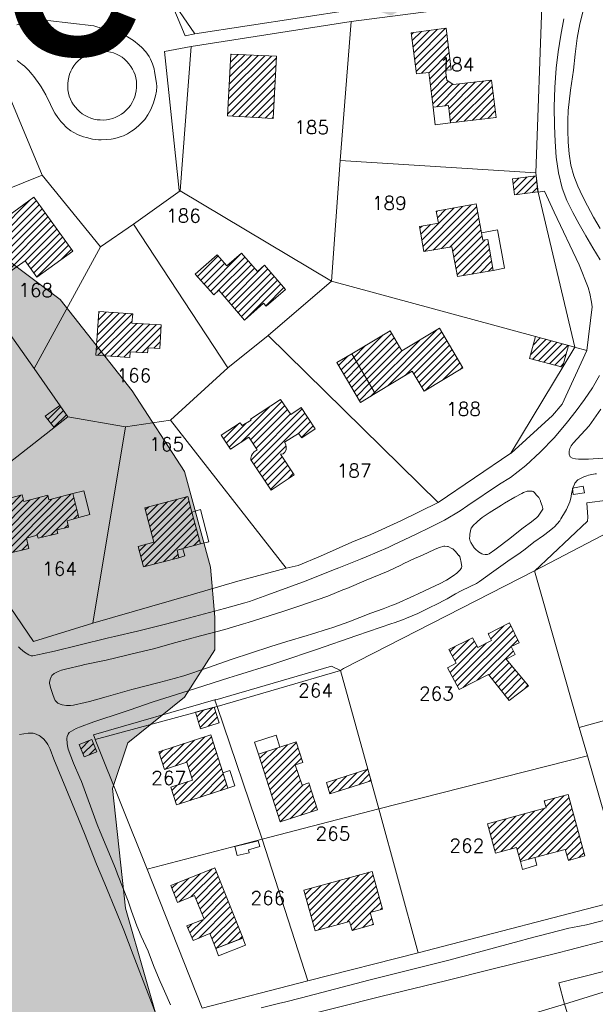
# Model space of a CAD drawing. Header units: metres. Extents: x 578835 to 593571, y 248557 to 255108.
# Tile 214 of 251: x 589724 to 589873, y 254416 to 254670. Entities that reach past the tile are written whole.
import ezdxf

# ---------------------------------------------------------------- set-up
doc = ezdxf.new("R2010")
doc.units = ezdxf.units.M
doc.linetypes.add('SOLID_LINE', pattern=[0])
for name, color, linetype, lineweight in [('Cad-BATIMENT_BATI_LEGER13', 7, 'SOLID_LINE', 0), ('Cad-BATIMENT_BATI_PRIVE12', 7, 'SOLID_LINE', 0), ('Cad-BATIMENT_BATI_PRIVE12_HACH', 7, 'SOLID_LINE', 0), ('Cad-PARCELLAIRE_PARCELLE1', 250, 'SOLID_LINE', 0), ('Cad-PARCELLAIRE_PARCELLE1_', 250, 'SOLID_LINE', 0), ('Cad-RESEAU_ROUT_LIMITE_DE_VOIE_P23', 8, 'SOLID_LINE', 0), ('Cad-TOPONYMIE_NUMERO_DE_PARCELL182', 250, 'SOLID_LINE', 0), ('PPRI global - contour', 152, 'Continuous', 5), ('PPRI global - hachures', 152, 'Continuous', 5)]:
    doc.layers.add(name, color=color, linetype=linetype, lineweight=lineweight)
doc.layers.add('PLU nom', color=7, linetype='Continuous')
doc.styles.get("Standard").update_dxf_attribs({"font": 'arialbd_0.ttf', "height": 50})
doc.styles.add('TEXTSTYLE_45_11', font='txt.shx', dxfattribs={"oblique": 50})

msp = doc.modelspace()

# ---------------------------------------------------------------- hatches: boundary and pattern name
at = {"layer": 'Cad-BATIMENT_BATI_PRIVE12_HACH', "ltscale": 0.4}
h = msp.add_hatch(dxfattribs=at)
h.set_pattern_fill('ANSI31', color=256, scale=0.4, style=0)
h.paths.add_polyline_path([(589829.82, 254656.21), (589826.64, 254655.83), (589825.26, 254666.41), (589834.21, 254667.61), (589835.53, 254656.91), (589834.05, 254656.79), (589834.43, 254654.25), (589836.02, 254653.06), (589845.97, 254654.23), (589847.11, 254644.63), (589835.37, 254643.19), (589834.83, 254647.71), (589830.9, 254647.27)])
h = msp.add_hatch(dxfattribs=at)
h.set_pattern_fill('ANSI31', color=256, scale=0.4, style=0)
h.paths.add_polyline_path([(589777.94, 254645.02), (589789.7, 254644.35), (589790.49, 254660.36), (589778.74, 254660.92)])
h = msp.add_hatch(dxfattribs=at)
h.set_pattern_fill('ANSI31', color=256, scale=0.4, style=0)
h.paths.add_polyline_path([(589857.89, 254625.47), (589857.46, 254629.56), (589851.34, 254628.82), (589851.85, 254624.73)])
h = msp.add_hatch(dxfattribs=at)
h.set_pattern_fill('ANSI31', color=256, scale=0.4, style=0)
h.paths.add_polyline_path([(589728.79, 254603.53), (589738.03, 254610.22), (589727.96, 254624.08), (589714.06, 254613.99), (589721.06, 254604.33), (589725.72, 254607.73)])
h = msp.add_hatch(dxfattribs=at)
h.set_pattern_fill('ANSI31', color=256, scale=0.4, style=0)
h.paths.add_polyline_path([(589846.33, 254605.2), (589844.99, 254613.23), (589843.69, 254613.01), (589843.37, 254614.88), (589842, 254622.34), (589831.69, 254620.47), (589832.27, 254617.39), (589827.4, 254616.54), (589828.53, 254610.06), (589835.75, 254611.33), (589837.14, 254603.65)])
h = msp.add_hatch(dxfattribs=at)
h.set_pattern_fill('ANSI31', color=256, scale=0.4, style=0)
h.paths.add_polyline_path([(589769.6, 254604.3), (589774.34, 254598.91), (589775.64, 254600.13), (589782.3, 254592.45), (589787.21, 254596.76), (589787.84, 254596.03), (589792.84, 254600.35), (589787.45, 254606.58), (589785.6, 254604.98), (589781.51, 254609.66), (589777.75, 254606.43), (589775.28, 254609.24)])
h = msp.add_hatch(dxfattribs=at)
h.set_pattern_fill('ANSI31', color=256, scale=0.4, style=0)
h.paths.add_polyline_path([(589753.27, 254591.66), (589753.49, 254594.02), (589744.78, 254594.62), (589744.01, 254583.41), (589752.71, 254582.81), (589752.83, 254584.27), (589757.31, 254583.98), (589757.44, 254585.33), (589760.42, 254585.13), (589760.82, 254591.19)])
h = msp.add_hatch(dxfattribs=at)
h.set_pattern_fill('ANSI31', color=256, scale=0.4, style=0)
h.paths.add_polyline_path([(589838.55, 254580.13), (589832.5, 254590.33), (589822.86, 254584.5), (589819.78, 254589.71), (589809.9, 254583.74), (589815.95, 254573.54), (589825.53, 254579.26), (589828.59, 254574.17)])
h = msp.add_hatch(dxfattribs=at)
h.set_pattern_fill('ANSI31', color=256, scale=0.4, style=0)
h.paths.add_polyline_path([(589865.76, 254585.89), (589857.24, 254588.18), (589855.73, 254582.59), (589864.26, 254580.3)])
h = msp.add_hatch(dxfattribs=at)
h.set_pattern_fill('ANSI31', color=256, scale=0.4, style=0)
h.paths.add_polyline_path([(589806.05, 254581.51), (589809.9, 254583.74), (589815.95, 254573.54), (589812.19, 254571.23)])
h = msp.add_hatch(dxfattribs=at)
h.set_pattern_fill('ANSI31', color=256, scale=0.4, style=0)
h.paths.add_polyline_path([(589736.77, 254567.53), (589734.71, 254570.48), (589730.91, 254567.7), (589733.21, 254564.77)])
h = msp.add_hatch(dxfattribs=at)
h.set_pattern_fill('ANSI31', color=256, scale=0.4, style=0)
h.paths.add_polyline_path([(589785.53, 254559.05), (589784.75, 254558.54), (589784.3, 254558.05), (589784.09, 254557.59), (589783.9, 254556.91), (589783.94, 254556.47), (589789.13, 254548.65), (589795.06, 254552.61), (589791.56, 254557.89), (589792.21, 254558.05), (589792.67, 254558.43), (589793.04, 254559.02), (589793.06, 254559.68), (589792.92, 254560.45), (589792.62, 254560.98), (589796.22, 254563.29), (589797.06, 254562.14), (589800.49, 254564.44), (589796.89, 254569.93), (589794.25, 254568.14), (589791.52, 254572.04), (589783.8, 254566.93), (589783.98, 254566.72), (589781.71, 254565.3), (589781.16, 254566.03), (589776.24, 254562.84), (589778.67, 254559.25), (589783.36, 254562.33)])
h = msp.add_hatch(dxfattribs=at)
h.set_pattern_fill('ANSI31', color=256, scale=0.4, style=0)
h.paths.add_polyline_path([(589738.02, 254547.79), (589731.9, 254546.16), (589731.64, 254547.37), (589725.43, 254545.73), (589724.96, 254547.47), (589718.1, 254545.66), (589718.58, 254543.92), (589716.89, 254543.44), (589719.83, 254531.98), (589726.69, 254533.68), (589726.06, 254536.31), (589728.88, 254537.09), (589729.11, 254536.33), (589734.19, 254537.54), (589733.96, 254538.41), (589736.95, 254539.12), (589736.56, 254540.76), (589739.63, 254541.58)])
h = msp.add_hatch(dxfattribs=at)
h.set_pattern_fill('ANSI31', color=256, scale=0.4, style=0)
h.paths.add_polyline_path([(589768.75, 254543.03), (589767.67, 254547.06), (589756.63, 254544.13), (589758.94, 254535.29), (589754.91, 254534.17), (589756.26, 254528.93), (589765.39, 254531.27), (589764.89, 254533.22), (589766.74, 254533.72), (589770.93, 254534.86)])
h = msp.add_hatch(dxfattribs=at)
h.set_pattern_fill('ANSI31', color=256, scale=0.4, style=0)
h.paths.add_polyline_path([(589849.75, 254505.17), (589852.04, 254506.37), (589851.04, 254508.4), (589853.1, 254509.35), (589850.53, 254514.49), (589845.08, 254511.68), (589845.97, 254509.98), (589842.41, 254508.12), (589841.04, 254510.67), (589834.96, 254507.6), (589836.82, 254504.08), (589834.61, 254502.89), (589837.56, 254497.34), (589845.14, 254501.21), (589850.48, 254494.53), (589855.44, 254498.29)])
h = msp.add_hatch(dxfattribs=at)
h.set_pattern_fill('ANSI31', color=256, scale=0.4, style=0)
h.paths.add_polyline_path([(589775.73, 254488.77), (589774.49, 254492.79), (589769.65, 254491.49), (589770.92, 254487.25)])
h = msp.add_hatch(dxfattribs=at)
h.set_pattern_fill('ANSI31', color=256, scale=0.4, style=0)
h.paths.add_polyline_path([(589742.97, 254484.45), (589739.7, 254483.16), (589740.95, 254480.04), (589744.22, 254481.32)])
h = msp.add_hatch(dxfattribs=at)
h.set_pattern_fill('ANSI31', color=256, scale=0.4, style=0)
h.paths.add_polyline_path([(589764.74, 254467.66), (589777.98, 254471.91), (589773.6, 254485.69), (589760.21, 254481.33), (589761.66, 254476.77), (589767.44, 254478.6), (589768.9, 254474.04), (589763.29, 254472.22)])
h = msp.add_hatch(dxfattribs=at)
h.set_pattern_fill('ANSI31', color=256, scale=0.4, style=0)
h.paths.add_polyline_path([(589797.11, 254472.74), (589795.36, 254477.95), (589797.35, 254478.56), (589795.59, 254483.87), (589791.42, 254482.51), (589785.89, 254480.71), (589791.48, 254463.24), (589801.11, 254466.39), (589798.87, 254473.33)])
h = msp.add_hatch(dxfattribs=at)
h.set_pattern_fill('ANSI31', color=256, scale=0.4, style=0)
h.paths.add_polyline_path([(589804.31, 254470.45), (589814.91, 254473.8), (589814.07, 254476.85), (589803.4, 254473.38)])
h = msp.add_hatch(dxfattribs=at)
h.set_pattern_fill('ANSI31', color=256, scale=0.4, style=0)
h.paths.add_polyline_path([(589870.02, 254454.49), (589865.72, 254470.29), (589859.51, 254468.65), (589859.99, 254466.91), (589844.93, 254462.74), (589846.96, 254455.21), (589852.37, 254456.67), (589853.41, 254453.08), (589857.12, 254454.06), (589864.93, 254456.17), (589865.75, 254453.34)])
h = msp.add_hatch(dxfattribs=at)
h.set_pattern_fill('ANSI31', color=256, scale=0.4, style=0)
h.paths.add_polyline_path([(589774.6, 254451.44), (589763.27, 254446.92), (589765.05, 254442.5), (589769.43, 254444.32), (589771.93, 254438.18), (589767.46, 254436.46), (589769.01, 254432.69), (589773.39, 254434.51), (589774.87, 254430.63), (589781.89, 254433.45)])
h = msp.add_hatch(dxfattribs=at)
h.set_pattern_fill('ANSI31', color=256, scale=0.4, style=0)
h.paths.add_polyline_path([(589815.55, 254436.85), (589814.63, 254439.89), (589817.85, 254440.83), (589815.14, 254450.52), (589797.58, 254445.69), (589800.45, 254435.23), (589809.3, 254437.65), (589810, 254435.26)])
at = {"layer": 'PPRI global - hachures', "ltscale": 0.4}
h = msp.add_hatch(dxfattribs=at)
h.set_pattern_fill('ANSI36', color=256, scale=2, style=0)
h.paths.add_polyline_path([(589867.73, 254209.52), (589862.12, 254225.78), (589839.13, 254252.12), (589793.71, 254331.72), (589779.69, 254358.07), (589761.74, 254405.72), (589751.65, 254441.03), (589748.28, 254471.86), (589752.21, 254483.63), (589766.79, 254495.41), (589774.63, 254507.53), (589774.63, 254515.94), (589773.51, 254528.83), (589766.78, 254553.5), (589753.32, 254574.24), (589734.82, 254597.78), (589712.94, 254614.04), (589679.3, 254634.22), (589664.16, 254642.06), (589645.09, 254653.84), (589631.07, 254669.53), (589626.03, 254696.61), (589626.03, 254714.55), (589629.4, 254729.12), (589637.25, 254742.58), (589650.15, 254759.39), (589671.46, 254776.21), (589678.19, 254782.38), (589691.09, 254798.07), (589702.86, 254802), (589728.66, 254801.44), (589751.09, 254794.71), (589772.4, 254786.86), (589785.3, 254776.21), (589792.03, 254762.2), (589790.91, 254745.38), (589781.93, 254730.8), (589769.04, 254728.56), (589762.31, 254719.03), (589764.55, 254710.06), (589776.33, 254706.7), (589795.39, 254703.9), (589800.44, 254690.44), (589804.37, 254676.43), (589820.07, 254670.83), (589835.21, 254679.79), (589854.28, 254699.41), (589866.61, 254731.37), (589871.1, 254763.32), (589863.81, 254799.19), (589853.71, 254829.46), (589841.38, 254852.45), (589817.82, 254868.14), (589798.2, 254882.16), (589788.66, 254912.99), (589788.1, 254932.61), (589796.51, 254952.22), (589807.17, 254965.12), (589820.07, 254976.33), (589835.21, 254989.78), (589849.79, 254992.58), (589862.13, 254990.34), (589872.78, 254979.69), (589872.78, 254966.24), (589861.57, 254953.91), (589860.44, 254941.01), (589863.81, 254924.2), (589877.27, 254910.18), (589891.85, 254902.9), (589908.11, 254891.12), (589921.57, 254879.91), (589938.39, 254878.79), (589955.22, 254875.43), (589979.89, 254862.54), (589989.43, 254853.01), (589999.52, 254842.92), (590009.05, 254836.19), (590030.36, 254836.19), (590070.18, 254842.36), (590082.52, 254844.04), (590079.3, 254858.47), (590075.1, 254875.14), (590073.23, 254890.46), (590067.89, 254908.87), (590060.01, 254935.76), (590057.87, 254947.04), (590055.52, 254958.17), (590054.24, 254970.76), (590052.86, 254978.58), (590046.39, 254997.3), (590033.57, 255034.83), (590023.88, 255060.83), (590021.74, 255066.48), (590015.07, 255080.12), (590006.83, 255091.45), (589999.43, 255100.88), (589954.56, 255082.38), (589909.7, 255061.08), (589876.05, 255040.9), (589829.51, 255015.12), (589812.12, 254999.98), (589802.03, 254978.68), (589777.92, 254947.29), (589754.29, 254925.39), (589732.98, 254912.5), (589718.4, 254901.28), (589707.18, 254877.74), (589696.43, 254864.8), (589665.59, 254857.52), (589645.96, 254862), (589631.82, 254871.08), (589625.14, 254876.25), (589594.9, 254899.64), (589546.14, 254936.69), (589528.59, 254939.61), (589485.68, 254935.71), (589455.45, 254930.84), (589457.4, 254917.19), (589271.45, 254843.83), (589174.92, 254806.04), (589453.41, 253863.98), (589983.36, 253879.56), (589972.58, 253909.07), (589973.14, 253938.22), (589964.73, 253960.64), (589906.95, 254046.02), (589873.87, 254088.06), (589868.26, 254111.6), (589873.87, 254171.02)])

# ---------------------------------------------------------------- linework, layer by layer
at = {"layer": 'Cad-BATIMENT_BATI_LEGER13'}
for points in [[(589830.9, 254647.27), (589834.83, 254647.71), (589835.37, 254643.19), (589831.45, 254642.75), (589830.9, 254647.27), (589830.9, 254647.27)], [(589830.9, 254647.27), (589834.83, 254647.71), (589835.37, 254643.19), (589831.45, 254642.75), (589830.9, 254647.27), (589830.9, 254647.27)], [(589849.25, 254605.79), (589847.5, 254615.68), (589843.37, 254614.88), (589843.69, 254613.01), (589844.99, 254613.23), (589846.33, 254605.2), (589849.25, 254605.79), (589849.25, 254605.79)], [(589849.25, 254605.79), (589847.5, 254615.68), (589843.37, 254614.88), (589843.69, 254613.01), (589844.99, 254613.23), (589846.33, 254605.2), (589849.25, 254605.79), (589849.25, 254605.79)], [(589742.44, 254542.37), (589740.85, 254548.48), (589738.02, 254547.79), (589739.63, 254541.58), (589739.63, 254541.58), (589742.44, 254542.37), (589742.44, 254542.37)], [(589742.44, 254542.37), (589740.85, 254548.48), (589738.02, 254547.79), (589739.63, 254541.58), (589739.63, 254541.58), (589742.44, 254542.37), (589742.44, 254542.37)], [(589869.87, 254548), (589869.56, 254549.65), (589866.8, 254549.19), (589867.02, 254547.54), (589869.87, 254548), (589869.87, 254548)], [(589869.87, 254548), (589869.56, 254549.65), (589866.8, 254549.19), (589867.02, 254547.54), (589869.87, 254548), (589869.87, 254548)], [(589773.12, 254535.37), (589770.93, 254543.65), (589768.75, 254543.03), (589770.93, 254534.86), (589773.12, 254535.37), (589773.12, 254535.37)], [(589773.12, 254535.37), (589770.93, 254543.65), (589768.75, 254543.03), (589770.93, 254534.86), (589773.12, 254535.37), (589773.12, 254535.37)], [(589766.91, 254531.72), (589766.42, 254533.58), (589764.89, 254533.22), (589765.39, 254531.27), (589766.91, 254531.72), (589766.91, 254531.72)], [(589766.91, 254531.72), (589766.42, 254533.58), (589764.89, 254533.22), (589765.39, 254531.27), (589766.91, 254531.72), (589766.91, 254531.72)], [(589791.42, 254482.51), (589790.42, 254485.55), (589784.88, 254483.75), (589785.89, 254480.71), (589791.42, 254482.51), (589791.42, 254482.51)], [(589791.42, 254482.51), (589790.42, 254485.55), (589784.88, 254483.75), (589785.89, 254480.71), (589791.42, 254482.51), (589791.42, 254482.51)], [(589779.83, 254472.51), (589778.5, 254476.52), (589776.73, 254475.93), (589777.98, 254471.91), (589779.83, 254472.51), (589779.83, 254472.51)], [(589779.83, 254472.51), (589778.5, 254476.52), (589776.73, 254475.93), (589777.98, 254471.91), (589779.83, 254472.51), (589779.83, 254472.51)], [(589783.27, 254456.08), (589786.25, 254456.89), (589785.79, 254458.41), (589779.82, 254456.9), (589780.43, 254454.61), (589783.5, 254455.32), (589783.27, 254456.08), (589783.27, 254456.08)], [(589783.27, 254456.08), (589786.25, 254456.89), (589785.79, 254458.41), (589779.82, 254456.9), (589780.43, 254454.61), (589783.5, 254455.32), (589783.27, 254456.08), (589783.27, 254456.08)], [(589857.61, 254452.1), (589857.12, 254454.06), (589853.41, 254453.08), (589853.91, 254451), (589857.61, 254452.1), (589857.61, 254452.1)], [(589857.61, 254452.1), (589857.12, 254454.06), (589853.41, 254453.08), (589853.91, 254451), (589857.61, 254452.1), (589857.61, 254452.1)], [(589782.54, 254431.49), (589781.81, 254433.33), (589774.87, 254430.63), (589775.6, 254428.78), (589782.54, 254431.49), (589782.54, 254431.49)], [(589782.54, 254431.49), (589781.81, 254433.33), (589774.87, 254430.63), (589775.6, 254428.78), (589782.54, 254431.49), (589782.54, 254431.49)]]:
    msp.add_lwpolyline(points, close=True, dxfattribs=at)
at = {"layer": 'Cad-BATIMENT_BATI_PRIVE12'}
for points in [[(589829.82, 254656.21), (589826.64, 254655.83), (589825.26, 254666.41), (589834.21, 254667.61), (589835.53, 254656.91), (589834.05, 254656.79), (589834.43, 254654.25), (589836.02, 254653.06), (589845.97, 254654.23), (589847.11, 254644.63), (589835.37, 254643.19), (589834.83, 254647.71), (589830.9, 254647.27), (589829.82, 254656.21), (589829.82, 254656.21)], [(589777.94, 254645.02), (589789.7, 254644.35), (589790.49, 254660.36), (589778.74, 254660.92), (589777.94, 254645.02), (589777.94, 254645.02)], [(589857.89, 254625.47), (589857.46, 254629.56), (589851.34, 254628.82), (589851.85, 254624.73), (589857.89, 254625.47), (589857.89, 254625.47)], [(589728.79, 254603.53), (589738.03, 254610.22), (589727.96, 254624.08), (589714.06, 254613.99), (589721.06, 254604.33), (589725.72, 254607.73), (589728.79, 254603.53), (589728.79, 254603.53)], [(589846.33, 254605.2), (589844.99, 254613.23), (589843.69, 254613.01), (589843.37, 254614.88), (589842, 254622.34), (589831.69, 254620.47), (589832.27, 254617.39), (589827.4, 254616.54), (589828.53, 254610.06), (589835.75, 254611.33), (589837.14, 254603.65), (589846.33, 254605.2), (589846.33, 254605.2)], [(589769.6, 254604.3), (589774.34, 254598.91), (589775.64, 254600.13), (589782.3, 254592.45), (589787.21, 254596.76), (589787.84, 254596.03), (589792.84, 254600.35), (589787.45, 254606.58), (589785.6, 254604.98), (589781.51, 254609.66), (589777.75, 254606.43), (589775.28, 254609.24), (589769.6, 254604.3), (589769.6, 254604.3)], [(589753.27, 254591.66), (589753.49, 254594.02), (589744.78, 254594.62), (589744.01, 254583.41), (589752.71, 254582.81), (589752.83, 254584.27), (589757.31, 254583.98), (589757.44, 254585.33), (589760.42, 254585.13), (589760.82, 254591.19), (589753.27, 254591.66), (589753.27, 254591.66)], [(589838.55, 254580.13), (589832.5, 254590.33), (589822.86, 254584.5), (589819.78, 254589.71), (589809.9, 254583.74), (589815.95, 254573.54), (589825.53, 254579.26), (589828.59, 254574.17), (589838.55, 254580.13), (589838.55, 254580.13)], [(589865.76, 254585.89), (589857.24, 254588.18), (589855.73, 254582.59), (589864.26, 254580.3), (589865.76, 254585.89), (589865.76, 254585.89)], [(589806.05, 254581.51), (589809.9, 254583.74), (589815.95, 254573.54), (589812.19, 254571.23), (589806.05, 254581.51), (589806.05, 254581.51)], [(589736.77, 254567.53), (589734.71, 254570.48), (589730.91, 254567.7), (589733.21, 254564.77), (589736.77, 254567.53), (589736.77, 254567.53)], [(589785.53, 254559.05), (589784.75, 254558.54), (589784.3, 254558.05), (589784.09, 254557.59), (589783.9, 254556.91), (589783.94, 254556.47), (589789.13, 254548.65), (589795.06, 254552.61), (589791.56, 254557.89), (589792.21, 254558.05), (589792.67, 254558.43), (589793.04, 254559.02), (589793.06, 254559.68), (589792.92, 254560.45), (589792.62, 254560.98), (589796.22, 254563.29), (589797.06, 254562.14), (589800.49, 254564.44), (589796.89, 254569.93), (589794.25, 254568.14), (589791.52, 254572.04), (589783.8, 254566.93), (589783.98, 254566.72), (589781.71, 254565.3), (589781.16, 254566.03), (589776.24, 254562.84), (589778.67, 254559.25), (589783.36, 254562.33), (589785.53, 254559.05), (589785.53, 254559.05)], [(589738.02, 254547.79), (589731.9, 254546.16), (589731.64, 254547.37), (589725.43, 254545.73), (589724.96, 254547.47), (589718.1, 254545.66), (589718.58, 254543.92), (589716.89, 254543.44), (589719.83, 254531.98), (589726.69, 254533.68), (589726.06, 254536.31), (589728.88, 254537.09), (589729.11, 254536.33), (589734.19, 254537.54), (589733.96, 254538.41), (589736.95, 254539.12), (589736.56, 254540.76), (589739.63, 254541.58), (589738.02, 254547.79), (589738.02, 254547.79)], [(589768.75, 254543.03), (589767.67, 254547.06), (589756.63, 254544.13), (589758.94, 254535.29), (589754.91, 254534.17), (589756.26, 254528.93), (589765.39, 254531.27), (589764.89, 254533.22), (589766.74, 254533.72), (589770.93, 254534.86), (589768.75, 254543.03), (589768.75, 254543.03)], [(589849.75, 254505.17), (589852.04, 254506.37), (589851.04, 254508.4), (589853.1, 254509.35), (589850.53, 254514.49), (589845.08, 254511.68), (589845.97, 254509.98), (589842.41, 254508.12), (589841.04, 254510.67), (589834.96, 254507.6), (589836.82, 254504.08), (589834.61, 254502.89), (589837.56, 254497.34), (589845.14, 254501.21), (589850.48, 254494.53), (589855.44, 254498.29), (589849.75, 254505.17), (589849.75, 254505.17)], [(589775.73, 254488.77), (589774.49, 254492.79), (589769.65, 254491.49), (589770.92, 254487.25), (589775.73, 254488.77), (589775.73, 254488.77)], [(589742.97, 254484.45), (589739.7, 254483.16), (589740.95, 254480.04), (589744.22, 254481.32), (589742.97, 254484.45), (589742.97, 254484.45)], [(589764.74, 254467.66), (589777.98, 254471.91), (589773.6, 254485.69), (589760.21, 254481.33), (589761.66, 254476.77), (589767.44, 254478.6), (589768.9, 254474.04), (589763.29, 254472.22), (589764.74, 254467.66), (589764.74, 254467.66)], [(589797.11, 254472.74), (589795.36, 254477.95), (589797.35, 254478.56), (589795.59, 254483.87), (589791.42, 254482.51), (589791.42, 254482.51), (589785.89, 254480.71), (589791.48, 254463.24), (589801.11, 254466.39), (589798.87, 254473.33), (589797.11, 254472.74), (589797.11, 254472.74)], [(589804.31, 254470.45), (589814.91, 254473.8), (589814.07, 254476.85), (589803.4, 254473.38), (589804.31, 254470.45), (589804.31, 254470.45)], [(589870.02, 254454.49), (589865.72, 254470.29), (589859.51, 254468.65), (589859.99, 254466.91), (589844.93, 254462.74), (589846.96, 254455.21), (589852.37, 254456.67), (589853.41, 254453.08), (589857.12, 254454.06), (589864.93, 254456.17), (589865.75, 254453.34), (589870.02, 254454.49), (589870.02, 254454.49)], [(589774.6, 254451.44), (589763.27, 254446.92), (589765.05, 254442.5), (589769.43, 254444.32), (589771.93, 254438.18), (589767.46, 254436.46), (589769.01, 254432.69), (589773.39, 254434.51), (589774.87, 254430.63), (589781.89, 254433.45), (589774.6, 254451.44), (589774.6, 254451.44)], [(589815.55, 254436.85), (589814.63, 254439.89), (589817.85, 254440.83), (589815.14, 254450.52), (589797.58, 254445.69), (589800.45, 254435.23), (589809.3, 254437.65), (589810, 254435.26), (589815.55, 254436.85), (589815.55, 254436.85)]]:
    msp.add_lwpolyline(points, close=True, dxfattribs=at)
at = {"layer": 'Cad-PARCELLAIRE_PARCELLE1'}
for points in [[(589762.52, 254676.39), (589769.49, 254666.16), (589809.92, 254672.36), (589813.12, 254716.44), (589760.2, 254714.64), (589761.39, 254677.18), (589761.47, 254676.18), (589762.52, 254676.39), (589762.52, 254676.39)], [(589857.39, 254630.33), (589859, 254675.73), (589809.76, 254669.34), (589806.94, 254633.54), (589857.39, 254630.33), (589857.39, 254630.33)], [(589809.76, 254669.34), (589806.94, 254633.54), (589804.7, 254602.47), (589765.72, 254625.71), (589768.53, 254662.85), (589809.76, 254669.34), (589809.76, 254669.34)], [(589730.11, 254629.73), (589717.32, 254660.3), (589687.28, 254655.87), (589700.31, 254617.73), (589700.71, 254617.88), (589730.11, 254629.73), (589730.11, 254629.73)], [(589804.7, 254602.47), (589806.94, 254633.54), (589857.39, 254630.33), (589857.46, 254629.56), (589857.98, 254625.37), (589867.37, 254585.47), (589804.7, 254602.47), (589804.7, 254602.47)], [(589730.11, 254629.73), (589700.71, 254617.88), (589720.85, 254590.16), (589728.06, 254579.95), (589745.19, 254611.27), (589730.11, 254629.73), (589730.11, 254629.73)], [(589765.72, 254625.71), (589753.68, 254617.11), (589777.99, 254580.15), (589788.4, 254588.5), (589804.7, 254602.47), (589765.72, 254625.71), (589765.72, 254625.71)], [(589728.06, 254579.95), (589736.77, 254567.53), (589751.65, 254565), (589763.22, 254566.64), (589777.99, 254580.15), (589753.68, 254617.11), (589745.19, 254611.27), (589728.06, 254579.95), (589728.06, 254579.95)], [(589832.17, 254545.49), (589850.95, 254558.22), (589867.37, 254585.47), (589804.7, 254602.47), (589788.4, 254588.5), (589832.17, 254545.49), (589832.17, 254545.49)], [(589720.85, 254590.16), (589691.05, 254574.26), (589705.23, 254542.9), (589736.77, 254567.53), (589728.06, 254579.95), (589720.85, 254590.16), (589720.85, 254590.16)], [(589793.06, 254528.58), (589796.12, 254529.29), (589801.86, 254531.67), (589809.96, 254535.26), (589814.82, 254537.22), (589822.6, 254540.78), (589832.17, 254545.49), (589788.4, 254588.5), (589777.99, 254580.15), (589763.22, 254566.64), (589793.06, 254528.58), (589793.06, 254528.58)], [(589705.23, 254542.9), (589727.9, 254509.7), (589743.23, 254514.46), (589751.65, 254565), (589736.77, 254567.53), (589705.23, 254542.9), (589705.23, 254542.9)], [(589763.22, 254566.64), (589751.65, 254565), (589743.23, 254514.46), (589768.58, 254521.73), (589780.56, 254525.19), (589793.06, 254528.58), (589763.22, 254566.64), (589763.22, 254566.64)], [(589917.72, 254539.56), (589897.63, 254549.12), (589856.98, 254527.86), (589868.54, 254487.59), (589911.87, 254499.49), (589917.72, 254539.56), (589917.72, 254539.56)], [(589856.98, 254527.86), (589807.76, 254502.73), (589807.06, 254502.23), (589816.91, 254466.61), (589870.64, 254480.29), (589868.54, 254487.59), (589856.98, 254527.86), (589856.98, 254527.86)], [(589807.06, 254502.23), (589775.22, 254492.96), (589786.83, 254458.83), (589816.91, 254466.61), (589807.06, 254502.23), (589807.06, 254502.23)], [(589870.64, 254480.29), (589881.24, 254443.62), (589925.93, 254455.09), (589911.87, 254499.49), (589868.54, 254487.59), (589870.64, 254480.29), (589870.64, 254480.29)], [(589775.22, 254492.96), (589743.78, 254484.51), (589757.24, 254451.09), (589786.83, 254458.83), (589775.22, 254492.96), (589775.22, 254492.96)], [(589816.91, 254466.61), (589827.05, 254429.56), (589881.24, 254443.62), (589870.64, 254480.29), (589816.91, 254466.61), (589816.91, 254466.61)], [(589786.83, 254458.83), (589816.91, 254466.61), (589827.05, 254429.56), (589798.56, 254422.37), (589786.83, 254458.83), (589786.83, 254458.83)], [(589757.24, 254451.09), (589771.39, 254415.28), (589798.56, 254422.37), (589786.83, 254458.83), (589757.24, 254451.09), (589757.24, 254451.09)], [(589900.25, 254427.28), (589864.75, 254416.36), (589882.68, 254360.13), (589918, 254371.48), (589900.25, 254427.28), (589900.25, 254427.28)], [(589847.43, 254349.24), (589882.68, 254360.13), (589864.75, 254416.36), (589829.38, 254405.8), (589837.56, 254379.29), (589847.43, 254349.24), (589847.43, 254349.24)]]:
    msp.add_lwpolyline(points, close=True, dxfattribs=at)
msp.add_lwpolyline([(589900.25, 254427.28), (589864.75, 254416.36), (589829.38, 254405.8)], dxfattribs=at)
at = {"layer": 'Cad-PARCELLAIRE_PARCELLE1_'}
for points in [[(589705.23, 254542.9), (589727.9, 254509.7), (589743.23, 254514.46), (589768.58, 254521.73), (589780.56, 254525.19), (589793.06, 254528.58), (589796.12, 254529.29), (589801.86, 254531.67), (589809.96, 254535.26), (589814.82, 254537.22), (589822.6, 254540.78), (589832.17, 254545.49), (589850.95, 254558.22), (589867.37, 254585.47), (589857.98, 254625.37), (589857.39, 254630.33), (589859, 254675.73), (589809.76, 254669.34), (589768.53, 254662.85), (589765.72, 254625.71), (589753.68, 254617.11), (589745.19, 254611.27), (589730.11, 254629.73), (589730.11, 254629.73), (589730.11, 254629.73), (589717.32, 254660.3)], [(589762.52, 254676.39), (589769.49, 254666.16), (589809.92, 254672.36)]]:
    msp.add_lwpolyline(points, dxfattribs=at)
msp.add_lwpolyline([(589917.72, 254539.56), (589897.63, 254549.12), (589856.98, 254527.86), (589807.76, 254502.73), (589807.06, 254502.23), (589775.22, 254492.96), (589743.78, 254484.51), (589757.24, 254451.09), (589771.39, 254415.28), (589798.56, 254422.37), (589827.05, 254429.56), (589881.24, 254443.62), (589925.93, 254455.09), (589956.06, 254474.02), (589956.6, 254475.4), (589963.95, 254515.15), (589963.84, 254515.59), (589917.72, 254539.56), (589917.72, 254539.56)], close=True, dxfattribs=at)
at = {"layer": 'Cad-RESEAU_ROUT_LIMITE_DE_VOIE_P23'}
for points in [[(589762.51, 254676.33), (589766.95, 254665.66), (589769.52, 254666.15)], [(589869.64, 254672.38), (589868.71, 254668.71), (589867.99, 254664.99), (589867.46, 254660.9), (589867.03, 254656.79), (589866.25, 254651.62), (589865.67, 254646.44), (589865.58, 254643.87), (589865.57, 254641.3), (589865.68, 254638.29), (589865.91, 254635.28), (589866.39, 254632.3), (589867.17, 254629.58), (589868.21, 254626.96), (589869.4, 254624.39), (589870.65, 254621.87), (589872.22, 254618.91), (589873.92, 254616.03)], [(589723.61, 254668.43), (589724.49, 254668.58), (589727.99, 254669.08), (589728.38, 254669.12), (589729.93, 254669.24), (589731.63, 254669.58), (589743.45, 254668.21), (589743.95, 254668.01), (589745.36, 254667.56), (589747.05, 254667.04), (589748.8, 254666.64), (589749.24, 254666.56), (589750.45, 254666.2), (589751.59, 254665.69), (589752.14, 254665.39), (589753.68, 254664.39), (589755.14, 254663.26), (589755.83, 254662.64), (589756.84, 254661.53), (589757.69, 254660.31), (589758.07, 254659.66), (589758.59, 254658.43), (589758.96, 254657.13), (589759.1, 254656.47), (589759.64, 254653.4), (589759.67, 254652.61), (589759.59, 254651.4), (589759.35, 254650.19), (589759.19, 254649.6), (589758.82, 254648.34), (589758.35, 254647.1), (589758.06, 254646.51), (589757.38, 254645.26), (589756.57, 254644.08), (589756.11, 254643.53), (589755, 254642.45), (589753.81, 254641.49), (589753.18, 254641.04), (589752.17, 254640.42), (589751.08, 254639.91), (589750.53, 254639.69), (589749.49, 254639.35), (589748.42, 254639.11), (589747.88, 254639.02), (589745.34, 254638.82), (589744.69, 254638.85), (589743.1, 254639.06), (589741.53, 254639.42), (589740.76, 254639.65), (589739.43, 254640.16), (589738.15, 254640.83), (589737.56, 254641.21), (589736.45, 254642.06), (589735.44, 254643.03), (589734.97, 254643.55), (589734.15, 254644.61), (589733.43, 254645.74), (589733.1, 254646.31), (589732.29, 254647.95), (589731.12, 254650.42), (589729.9, 254652.49), (589729.56, 254652.99), (589728.02, 254655.17), (589727.6, 254655.68), (589726.6, 254656.76), (589725.55, 254657.8), (589724.98, 254658.28), (589723.7, 254659.28)], [(589873.91, 254608), (589872.07, 254611.05), (589870.22, 254614.11), (589868.53, 254617.1), (589866.87, 254620.13), (589865.36, 254623.24), (589864.14, 254626.45), (589863.18, 254630.38), (589862.62, 254634.37), (589862.32, 254638.39), (589862.13, 254642.42), (589862.04, 254647.37), (589862.23, 254652.34), (589862.62, 254657.28), (589863.11, 254661.54), (589863.76, 254665.77), (589864.61, 254669.98)], [(589754.07, 254655.56), (589753.78, 254656.33), (589753.41, 254657.07), (589753, 254657.77), (589752.5, 254658.43), (589751.97, 254659.04), (589751.37, 254659.6), (589750.72, 254660.11), (589750.02, 254660.55), (589749.29, 254660.92), (589748.52, 254661.23), (589747.74, 254661.46), (589746.93, 254661.62), (589746.11, 254661.71), (589745.3, 254661.71), (589744.48, 254661.65), (589743.67, 254661.51), (589742.88, 254661.29), (589742.11, 254661), (589741.37, 254660.64), (589740.67, 254660.21), (589740.01, 254659.73), (589739.39, 254659.19), (589738.83, 254658.59), (589738.33, 254657.94), (589737.88, 254657.24), (589737.52, 254656.51), (589737.2, 254655.75), (589736.98, 254654.95), (589736.81, 254654.16), (589736.74, 254653.34), (589736.72, 254652.52), (589736.79, 254651.69), (589736.93, 254650.89), (589737.14, 254650.1), (589737.44, 254649.33), (589737.8, 254648.58), (589738.21, 254647.89), (589738.71, 254647.23), (589739.24, 254646.62), (589739.85, 254646.06), (589740.49, 254645.55), (589741.2, 254645.11), (589741.92, 254644.73), (589742.69, 254644.43), (589743.47, 254644.2), (589744.28, 254644.04), (589745.1, 254643.96), (589745.92, 254643.95), (589746.74, 254644.01), (589747.54, 254644.15), (589748.33, 254644.37), (589749.1, 254644.66), (589749.84, 254645.02), (589750.55, 254645.44), (589751.21, 254645.92), (589751.82, 254646.47), (589752.38, 254647.07), (589752.89, 254647.72), (589753.33, 254648.42), (589753.69, 254649.15), (589754.01, 254649.91), (589754.23, 254650.7), (589754.4, 254651.5), (589754.49, 254652.32), (589754.49, 254653.14), (589754.43, 254653.96), (589754.28, 254654.77), (589754.07, 254655.56)], [(589768.54, 254662.88), (589761.65, 254661.59), (589765.44, 254625.8)], [(589857.95, 254625.41), (589859.58, 254625.61), (589862.12, 254620.27), (589868.52, 254606.71), (589870.83, 254600.86), (589871.27, 254599.31), (589871.73, 254597.04), (589871.87, 254595.87), (589870.54, 254584.59)], [(589867.33, 254585.5), (589870.54, 254584.59), (589864.13, 254570.83), (589861.63, 254567.85), (589850.96, 254558.19)], [(589724.01, 254508.33), (589724.52, 254507.79), (589725.55, 254506.94), (589726.7, 254506.28), (589727.31, 254506.04), (589727.71, 254505.99), (589729.36, 254506.34), (589730.15, 254506.5), (589733.3, 254507.22), (589739.58, 254508.77), (589747.26, 254510.66), (589748.74, 254511), (589754.67, 254512.35), (589761.9, 254514.2), (589768.07, 254515.77), (589775.85, 254517.86), (589777.15, 254518.21), (589782.34, 254519.66), (589783.55, 254520.04), (589788.32, 254521.68), (589793.7, 254523.71), (589798.19, 254525.34), (589805.22, 254528.11), (589806.61, 254528.67), (589812.17, 254530.91), (589813.6, 254531.51), (589819.29, 254533.94), (589820.7, 254534.6), (589826.36, 254537.26), (589830.23, 254539.1), (589832.76, 254540.38), (589833.79, 254540.94), (589837.82, 254543.31), (589839.83, 254544.73), (589848, 254550.19), (589850.79, 254551.9), (589854.76, 254555.02), (589858.51, 254558.43), (589862.13, 254562.23), (589865.5, 254566.26), (589867.76, 254569.09), (589869.94, 254572.01), (589871.96, 254575.03), (589873.73, 254578.2)], [(589874.13, 254569.48), (589871.07, 254565.2), (589867.02, 254560.72), (589866.47, 254560.1), (589866.09, 254559.37), (589865.92, 254558.66), (589865.92, 254557.93), (589866.21, 254557.26), (589866.83, 254556.86), (589867.58, 254556.74), (589868.33, 254556.68), (589869.62, 254556.6), (589870.92, 254556.61), (589874.62, 254556.9)], [(589873.01, 254552.88), (589872.63, 254552.85), (589870.91, 254552.49), (589870.49, 254552.36), (589869.7, 254552.05), (589868.54, 254551.51), (589868.16, 254551.29), (589868.08, 254551.21), (589867.44, 254550.44), (589867.32, 254550.22), (589866.99, 254549.43), (589866.61, 254548.18), (589866.48, 254547.23), (589866.44, 254546.99), (589866.23, 254545.93), (589866.15, 254545.68), (589865.25, 254543.72), (589864.99, 254543.24), (589863.84, 254541.27), (589863.5, 254540.8), (589862.85, 254539.99), (589862.14, 254539.23), (589861.75, 254538.86), (589860.79, 254538.09), (589859.29, 254537.01), (589856.87, 254535.27), (589854.57, 254533.47), (589853.28, 254532.55), (589850.11, 254530.35), (589845.96, 254527.38), (589842.84, 254525.16), (589842.03, 254524.65), (589840.47, 254523.85), (589838.09, 254522.74), (589836.66, 254521.93), (589834.5, 254520.68), (589831.34, 254519.09), (589830.55, 254518.71), (589826.93, 254516.93), (589823.99, 254515.67), (589823.25, 254515.38), (589820.85, 254514.54), (589820.25, 254514.34), (589811.23, 254511.21), (589800.85, 254507.61), (589791.62, 254504.52), (589789.31, 254503.76), (589780.48, 254501.06), (589778.27, 254500.38), (589767.73, 254497.03), (589758.76, 254494.18), (589752.54, 254492.01), (589750.98, 254491.47), (589743.49, 254489.02), (589739.8, 254487.68), (589738.91, 254487.28), (589737.1, 254486.24), (589736.81, 254485.84), (589736.61, 254485.28), (589736.5, 254484.69), (589736.55, 254483.46), (589736.65, 254482.86), (589736.87, 254481.94), (589737.53, 254480.14), (589738.25, 254478.37), (589739.85, 254474.59), (589740.27, 254473.65), (589744.28, 254462.61), (589745.07, 254460.66), (589746.67, 254457.04), (589749.01, 254451.23), (589749.59, 254449.78), (589752.33, 254442.87), (589753.2, 254440.31), (589754.52, 254436.47), (589755.65, 254433.86), (589757.42, 254429.96), (589758.06, 254428.32), (589758.98, 254425.84), (589760.55, 254422.14), (589760.95, 254421.22), (589762.34, 254418.15), (589763.19, 254416.19)], [(589859.17, 254543.73), (589859.14, 254543.92), (589859.03, 254544.65), (589858.6, 254545.72), (589858.52, 254545.93), (589858.16, 254546.74), (589857.47, 254547.49), (589857.01, 254548.04), (589856.65, 254548.34), (589856.41, 254548.42), (589855.38, 254548.4), (589855.14, 254548.38), (589854.21, 254548.1), (589853.72, 254547.76), (589851.95, 254546.87), (589849.32, 254545.32), (589848.52, 254544.82), (589845.33, 254542.84), (589843.55, 254541.61), (589842.42, 254540.71), (589842.04, 254540.37), (589841.31, 254539.68), (589840.71, 254538.88), (589840.58, 254538.6), (589840.33, 254537.29), (589840.31, 254536.94), (589840.3, 254536.25), (589840.44, 254535.57), (589840.58, 254535.19), (589841, 254534.46), (589841.5, 254533.81), (589841.85, 254533.46), (589842.57, 254532.79), (589843.4, 254532.25), (589843.68, 254532.15), (589844.29, 254532.06), (589844.89, 254532.14), (589845.3, 254532.31), (589846.76, 254533.3), (589847.48, 254533.82), (589850.31, 254535.95), (589854.1, 254538.93), (589856.25, 254540.5), (589857.61, 254541.62), (589857.98, 254541.99), (589859.17, 254543.73)], [(589856.99, 254527.81), (589870.67, 254540.7), (589870.8, 254541.74), (589870.51, 254545.43), (589886.7, 254547.43), (589906.95, 254544.64)], [(589837.53, 254531.76), (589837.36, 254532), (589836.63, 254532.91), (589836.51, 254533.05), (589835.97, 254533.52), (589835.74, 254533.66), (589834.74, 254534.13), (589834.58, 254534.18), (589833.93, 254534.25), (589833.65, 254534.21), (589832.54, 254533.89), (589832.27, 254533.8), (589831.23, 254533.39), (589828.13, 254531.96), (589826.1, 254531.07), (589823.33, 254529.76), (589822.53, 254529.38), (589819.3, 254527.82), (589813.6, 254525.45), (589808.63, 254523.38), (589807.66, 254522.97), (589803.73, 254521.38), (589798.27, 254519.5), (589797.09, 254519.09), (589792.39, 254517.47), (589786.79, 254515.71), (589783.23, 254514.6), (589782.03, 254514.23), (589777.22, 254512.79), (589770.9, 254511.12), (589764.57, 254509.48), (589758.8, 254507.85), (589753.33, 254506.49), (589752, 254506.17), (589746.67, 254504.9), (589741.13, 254503.75), (589740.19, 254503.55), (589736.48, 254502.67), (589735.14, 254502.3), (589734.27, 254501.96), (589733.92, 254501.81), (589733.23, 254501.43), (589732.65, 254500.92), (589732.45, 254500.61), (589732.16, 254499.92), (589732.02, 254499.18), (589732.03, 254498.87), (589732.39, 254497.64), (589732.48, 254497.32), (589732.89, 254496.07), (589733.22, 254495.08), (589733.53, 254494.48), (589733.74, 254494.24), (589734.21, 254493.84), (589734.76, 254493.56), (589735.3, 254493.41), (589736.38, 254493.21), (589737.47, 254493.19), (589738.23, 254493.28), (589741.23, 254493.99), (589742.31, 254494.25), (589746.61, 254495.43), (589753.26, 254497.34), (589760.28, 254499.18), (589764.12, 254500.16), (589766.66, 254500.87), (589772.73, 254502.96), (589779.07, 254505.16), (589783.79, 254506.7), (589789.03, 254508.43), (589793.2, 254509.69), (589798.44, 254511.24), (589799.55, 254511.57), (589803.96, 254512.93), (589805.01, 254513.29), (589809.16, 254514.8), (589814.81, 254516.99), (589818.04, 254518.14), (589820.18, 254518.94), (589821.33, 254519.42), (589825.89, 254521.45), (589827.04, 254521.97), (589831.61, 254524.11), (589832.52, 254524.57), (589834.33, 254525.5), (589836.05, 254526.58), (589837.02, 254527.31), (589837.85, 254528.16), (589838.17, 254528.67), (589838.27, 254529.01), (589838.04, 254530.47), (589837.97, 254530.81), (589837.74, 254531.62), (589837.63, 254531.83), (589837.53, 254531.76)], [(589775.24, 254492.95), (589774.66, 254494.57), (589804.7, 254503.39), (589807.02, 254502.22)], [(589743.81, 254484.54), (589743.4, 254485.64), (589774.89, 254494.78)], [(589760.02, 254412.24), (589758.35, 254416.74), (589753.57, 254429.07), (589751.15, 254435.41), (589749.5, 254439.62), (589746.25, 254447.27), (589744.1, 254452.37), (589741.01, 254460.25), (589738.94, 254465.5), (589734.14, 254476.88), (589733.18, 254479.42), (589732.18, 254481.95), (589731.59, 254483.17), (589731.29, 254483.66), (589730.53, 254484.56), (589729.66, 254485.34), (589729.39, 254485.53), (589728.13, 254486), (589727.81, 254486.07), (589726.49, 254486.11), (589724.27, 254485.72)], [(589792.59, 254416.85), (589796.94, 254418), (589814.34, 254422.49), (589826.72, 254425.56), (589834.96, 254427.65), (589853.02, 254432.54), (589855.59, 254433.22), (589865.9, 254435.88), (589866.81, 254436.04), (589870.42, 254436.77), (589877.45, 254438.56)], [(589793.51, 254412.29), (589817.79, 254418.39), (589834.1, 254422.37), (589846.03, 254425.31), (589863.09, 254429.55), (589865.74, 254430.26), (589876.34, 254433)], [(589899.21, 254430.96), (589863.25, 254421.82), (589864.76, 254416.34)], [(589786.6, 254415.42), (589791.39, 254416.58), (589792.59, 254416.85)]]:
    msp.add_lwpolyline(points, dxfattribs=at)
at = {"layer": 'PPRI global - contour'}
msp.add_lwpolyline([(589761.74, 254405.72), (589751.65, 254441.03), (589748.28, 254471.86), (589752.21, 254483.63), (589766.79, 254495.41), (589774.63, 254507.53), (589774.63, 254515.94), (589773.51, 254528.83), (589766.78, 254553.5), (589753.32, 254574.24), (589734.82, 254597.78), (589712.94, 254614.04), (589679.3, 254634.22), (589664.16, 254642.06), (589645.09, 254653.84), (589631.07, 254669.53), (589626.03, 254696.61)], dxfattribs=at).dxf.unprotected_set("ltscale", 0)

# ---------------------------------------------------------------- texts
at = {"layer": 'Cad-TOPONYMIE_NUMERO_DE_PARCELL182', "style": 'TEXTSTYLE_45_11'}
for s, p in [('184', (589832.56, 254656.55)), ('185', (589795.07, 254640.39)), ('189', (589815.09, 254620.85)), ('186', (589762.05, 254617.6)), ('168', (589723.99, 254598.44)), ('166', (589749.28, 254576.5)), ('188', (589834.23, 254567.85)), ('165', (589757.7, 254558.76)), ('187', (589806.03, 254551.97)), ('164', (589730.12, 254526.72)), ('264', (589796.1, 254495.4)), ('263', (589827.24, 254494.57)), ('267', (589758.24, 254472.86)), ('265', (589800.57, 254458.54)), ('262', (589835.08, 254455.44)), ('266', (589783.81, 254441.96))]:
    msp.add_text(s, height=3.491, rotation=359.5887, dxfattribs=at).set_placement(p)
at = {"layer": 'PLU nom', "insert": (589720.3, 254695.4), "char_height": 35, "width": 195.3422, "attachment_point": 2}
msp.add_mtext('UC', dxfattribs=at)

doc.saveas('drawing.dxf')
